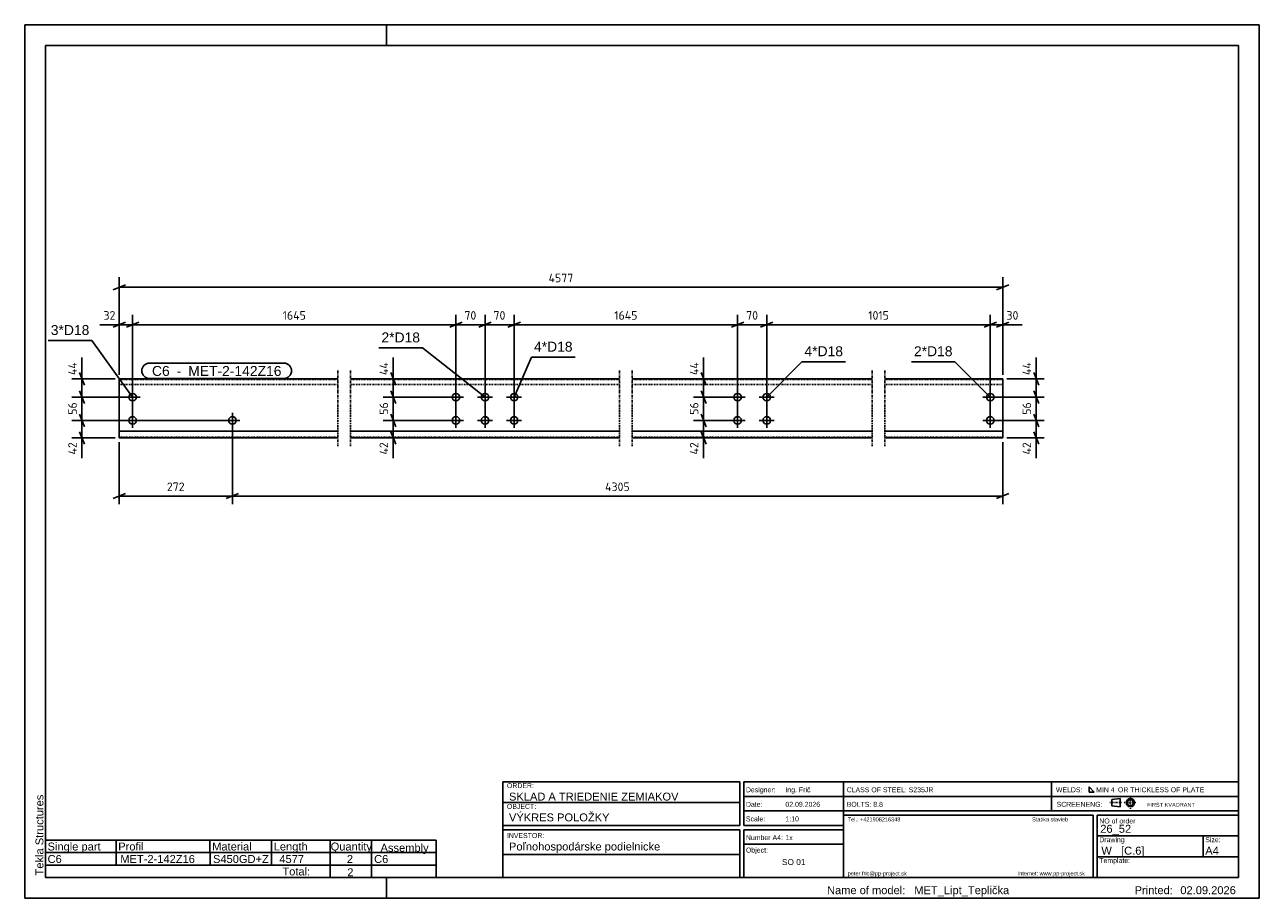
# Model space of a CAD drawing. Header units: millimetres. Extents: x -114 to 1371, y -589 to 461.
import ezdxf

# ---------------------------------------------------------------- set-up
doc = ezdxf.new("R2010")
doc.units = ezdxf.units.MM
doc.linetypes.add('DXK_LINE_DOT1', pattern=[1.8814, 0.9407, -0.9407])
doc.linetypes.add('DXK_LINE_DOT3', pattern=[5.9187, 2.979, -0.9799, 0.9799, -0.9799])
doc.styles.add('Arial', font='ARIAL.TTF', dxfattribs={"height": 0.2})
doc.styles.add('ISOCPEUR', font='ISOCPEUR.TTF', dxfattribs={"height": 0.2})

# ---------------------------------------------------------------- blocks, each defined once
blk = doc.blocks.new('Unknown-1812070-2013')
at = {"color": 7, "linetype": 'Continuous'}
for p, q in [((1371.2, 461.1), (-113.8, 461.1)), ((-113.8, 461.1), (-113.8, -588.9)), ((321.2, 436.1), (321.2, 461.1)), ((1371.2, -588.9), (1371.2, 461.1)), ((1346.2, 436.1), (-88.8, 436.1)), ((-88.8, 436.1), (-88.8, -563.9)), ((1346.2, -563.9), (1346.2, 436.1)), ((-88.8, -563.9), (1346.2, -563.9)), ((321.2, -588.9), (321.2, -563.9)), ((-113.8, -588.9), (1371.2, -588.9))]:
    blk.add_line(p, q, dxfattribs=at)
at = {"color": 174, "linetype": 'Continuous', "style": 'Arial'}
blk.add_text('Tekla Structures', height=9.551, rotation=90, dxfattribs=at).set_placement((-91.3, -561.4))
blk = doc.blocks.new('Bolt-1812070-1255 - 1217')
at = {"color": 136, "linetype": 'Continuous'}
for p, q in [((127, -14.5), (145, -14.5)), ((136, -5.5), (136, -23.5))]:
    blk.add_line(p, q, dxfattribs=at)
blk.add_circle((136, -14.5), 4.5, dxfattribs=at)
blk = doc.blocks.new('Part-1812070-1252 - 1217')
at = {"color": 7, "linetype": 'DXK_LINE_DOT3'}
for p, q in [((262.9, 45.5), (262.9, -45.5)), ((277.9, 45.5), (277.9, -45.5)), ((601.8, 45.5), (601.8, -45.5)), ((616.8, 45.5), (616.8, -45.5)), ((905.6, 45.5), (905.6, -45.5)), ((920.6, 45.5), (920.6, -45.5))]:
    blk.add_line(p, q, dxfattribs=at)
at = {"color": 3, "linetype": 'Continuous'}
for p, q in [((262.9, 35.5), (0, 35.5)), ((0, 35.5), (0, -35.5)), ((601.8, 35.5), (277.9, 35.5)), ((905.6, 35.5), (616.8, 35.5)), ((1062.6, 35.5), (920.6, 35.5)), ((1062.6, -35.5), (1062.6, 35.5)), ((262.9, -27.5), (0, -27.5)), ((601.8, -27.5), (277.9, -27.5)), ((905.6, -27.5), (616.8, -27.5)), ((1062.6, -27.5), (920.6, -27.5)), ((262.9, -35.5), (0, -35.5)), ((601.8, -35.5), (277.9, -35.5)), ((905.6, -35.5), (616.8, -35.5)), ((1062.6, -35.5), (920.6, -35.5))]:
    blk.add_line(p, q, dxfattribs=at)
at = {"color": 1, "linetype": 'DXK_LINE_DOT1'}
for p, q in [((262.9, 34.7), (0, 34.7)), ((601.8, 34.7), (277.9, 34.7)), ((905.6, 34.7), (616.8, 34.7)), ((1062.6, 34.7), (920.6, 34.7)), ((262.9, 28.5), (0, 28.5)), ((601.8, 28.5), (277.9, 28.5)), ((905.6, 28.5), (616.8, 28.5)), ((1062.6, 28.5), (920.6, 28.5)), ((262.9, -34.7), (0, -34.7)), ((601.8, -34.7), (277.9, -34.7)), ((905.6, -34.7), (616.8, -34.7)), ((1062.6, -34.7), (920.6, -34.7))]:
    blk.add_line(p, q, dxfattribs=at)
blk = doc.blocks.new('Bolt-1812070-1253 - 1217')
at = {"color": 136, "linetype": 'Continuous'}
for p, q in [((7, -14.5), (25, -14.5)), ((16, -5.5), (16, -23.5))]:
    blk.add_line(p, q, dxfattribs=at)
blk.add_circle((16, -14.5), 4.5, dxfattribs=at)
blk = doc.blocks.new('Bolt-1812070-1254 - 1217')
at = {"color": 136, "linetype": 'Continuous'}
for p, q in [((16, 22.5), (16, 4.5)), ((7, 13.5), (25, 13.5))]:
    blk.add_line(p, q, dxfattribs=at)
blk.add_circle((16, 13.5), 4.5, dxfattribs=at)
blk = doc.blocks.new('Bolt-1812070-1256 - 1217')
at = {"color": 136, "linetype": 'Continuous'}
for p, q in [((734.7, -14.5), (752.7, -14.5)), ((743.7, -5.5), (743.7, -23.5))]:
    blk.add_line(p, q, dxfattribs=at)
blk.add_circle((743.7, -14.5), 4.5, dxfattribs=at)
blk = doc.blocks.new('Bolt-1812070-1257 - 1217')
at = {"color": 136, "linetype": 'Continuous'}
for p, q in [((743.7, 22.5), (743.7, 4.5)), ((734.7, 13.5), (752.7, 13.5))]:
    blk.add_line(p, q, dxfattribs=at)
blk.add_circle((743.7, 13.5), 4.5, dxfattribs=at)
blk = doc.blocks.new('Bolt-1812070-1258 - 1217')
at = {"color": 136, "linetype": 'Continuous'}
for p, q in [((769.7, -14.5), (787.7, -14.5)), ((778.7, -5.5), (778.7, -23.5))]:
    blk.add_line(p, q, dxfattribs=at)
blk.add_circle((778.7, -14.5), 4.5, dxfattribs=at)
blk = doc.blocks.new('Bolt-1812070-1259 - 1217')
at = {"color": 136, "linetype": 'Continuous'}
for p, q in [((778.7, 22.5), (778.7, 4.5)), ((769.7, 13.5), (787.7, 13.5))]:
    blk.add_line(p, q, dxfattribs=at)
blk.add_circle((778.7, 13.5), 4.5, dxfattribs=at)
blk = doc.blocks.new('Bolt-1812070-1260 - 1217')
at = {"color": 136, "linetype": 'Continuous'}
for p, q in [((439.9, 22.5), (439.9, 4.5)), ((448.9, 13.5), (430.9, 13.5))]:
    blk.add_line(p, q, dxfattribs=at)
blk.add_circle((439.9, 13.5), 4.5, dxfattribs=at)
blk = doc.blocks.new('Bolt-1812070-1261 - 1217')
at = {"color": 136, "linetype": 'Continuous'}
for p, q in [((448.9, -14.5), (430.9, -14.5)), ((439.9, -5.5), (439.9, -23.5))]:
    blk.add_line(p, q, dxfattribs=at)
blk.add_circle((439.9, -14.5), 4.5, dxfattribs=at)
blk = doc.blocks.new('Bolt-1812070-1262 - 1217')
at = {"color": 136, "linetype": 'Continuous'}
for p, q in [((1038.6, -14.5), (1056.6, -14.5)), ((1047.6, -5.5), (1047.6, -23.5))]:
    blk.add_line(p, q, dxfattribs=at)
blk.add_circle((1047.6, -14.5), 4.5, dxfattribs=at)
blk = doc.blocks.new('Bolt-1812070-1263 - 1217')
at = {"color": 136, "linetype": 'Continuous'}
for p, q in [((1047.6, 22.5), (1047.6, 4.5)), ((1038.6, 13.5), (1056.6, 13.5))]:
    blk.add_line(p, q, dxfattribs=at)
blk.add_circle((1047.6, 13.5), 4.5, dxfattribs=at)
blk = doc.blocks.new('Bolt-1812070-1264 - 1217')
at = {"color": 136, "linetype": 'Continuous'}
for p, q in [((404.9, 4.5), (404.9, 22.5)), ((395.9, 13.5), (413.9, 13.5))]:
    blk.add_line(p, q, dxfattribs=at)
blk.add_circle((404.9, 13.5), 4.5, dxfattribs=at)
blk = doc.blocks.new('Bolt-1812070-1265 - 1217')
at = {"color": 136, "linetype": 'Continuous'}
for p, q in [((413.9, -14.5), (395.9, -14.5)), ((404.9, -5.5), (404.9, -23.5))]:
    blk.add_line(p, q, dxfattribs=at)
blk.add_circle((404.9, -14.5), 4.5, dxfattribs=at)
blk = doc.blocks.new('Bolt-1812070-1266 - 1217')
at = {"color": 136, "linetype": 'Continuous'}
for p, q in [((474.9, 4.5), (474.9, 22.5)), ((465.9, 13.5), (483.9, 13.5))]:
    blk.add_line(p, q, dxfattribs=at)
blk.add_circle((474.9, 13.5), 4.5, dxfattribs=at)
blk = doc.blocks.new('Bolt-1812070-1267 - 1217')
at = {"color": 136, "linetype": 'Continuous'}
for p, q in [((483.9, -14.5), (465.9, -14.5)), ((474.9, -5.5), (474.9, -23.5))]:
    blk.add_line(p, q, dxfattribs=at)
blk.add_circle((474.9, -14.5), 4.5, dxfattribs=at)
blk = doc.blocks.new('StraightDimension-1812070-1279 - 1217')
at = {"color": 5, "linetype": 'Continuous'}
for p, q in [((404.9, -9.5), (404.9, 112.6)), ((439.9, -9.5), (439.9, 112.6)), ((397.4, 97.5), (412.4, 103.5)), ((404.9, 100.5), (439.9, 100.5)), ((447.4, 103.5), (432.4, 97.5))]:
    blk.add_line(p, q, dxfattribs=at)
at = {"color": 0}
blk.add_wipeout([(432, 104.2), (432, 121), (412.7, 121), (412.7, 104.2)], dxfattribs=at)
at = {"color": 5, "style": 'ISOCPEUR'}
blk.add_text('70', height=10.31, dxfattribs=at).set_placement((415.1, 106.6))
blk = doc.blocks.new('StraightDimension-1812070-1389 - 1217')
at = {"color": 5, "linetype": 'Continuous'}
for p, q in [((-48, 21), (-42, 6)), ((11, 13.5), (-57.1, 13.5)), ((-45, -14.5), (-45, 13.5)), ((131, -14.5), (-57.1, -14.5)), ((-42, -22), (-48, -7))]:
    blk.add_line(p, q, dxfattribs=at)
at = {"color": 0}
blk.add_wipeout([(-48.8, 9.1), (-65.6, 9.1), (-65.6, -10.1), (-48.8, -10.1)], dxfattribs=at)
at = {"color": 5, "style": 'ISOCPEUR'}
blk.add_text('56', height=10.31, rotation=90.0002, dxfattribs=at).set_placement((-51.1, -7.7))
blk = doc.blocks.new('StraightDimension-1812070-1388 - 1217')
at = {"color": 5, "linetype": 'Continuous'}
for p, q in [((-5, 35.5), (-57.1, 35.5)), ((-48, 43), (-42, 28)), ((-45, 13.5), (-45, 35.5)), ((-42, 6), (-48, 21)), ((11, 13.5), (-57.1, 13.5))]:
    blk.add_line(p, q, dxfattribs=at)
at = {"color": 0}
blk.add_wipeout([(-48.8, 58.9), (-65.6, 58.9), (-65.6, 37.6), (-48.8, 37.6)], dxfattribs=at)
at = {"color": 5, "linetype": 'Continuous'}
blk.add_line((-45, 35.5), (-45, 61), dxfattribs=at)
blk.add_line((-45, 35.5), (-45, 61), dxfattribs=at)
at = {"color": 5, "style": 'ISOCPEUR'}
blk.add_text('44', height=10.31, rotation=90.0002, dxfattribs=at).set_placement((-51.1, 40))
blk = doc.blocks.new('StraightDimension-1812070-1324 - 1217')
at = {"color": 5, "linetype": 'Continuous'}
for p, q in [((136, -19.5), (136, -115.1)), ((0, -40.5), (0, -115.1)), ((7.5, -102.5), (-7.5, -108.5)), ((128.5, -108.5), (143.5, -102.5)), ((0, -105.5), (136, -105.5))]:
    blk.add_line(p, q, dxfattribs=at)
at = {"color": 0}
blk.add_wipeout([(81.2, -101.8), (81.2, -85), (54.8, -85), (54.8, -101.8)], dxfattribs=at)
at = {"color": 5, "style": 'ISOCPEUR'}
blk.add_text('272', height=10.31, dxfattribs=at).set_placement((57.2, -99.4))
blk = doc.blocks.new('StraightDimension-1812070-1323 - 1217')
at = {"color": 5, "linetype": 'Continuous'}
for p, q in [((136, -19.5), (136, -115.1)), ((1062.6, -40.5), (1062.6, -115.1)), ((143.5, -102.5), (128.5, -108.5)), ((1055.1, -108.5), (1070.1, -102.5)), ((136, -105.5), (1062.6, -105.5))]:
    blk.add_line(p, q, dxfattribs=at)
at = {"color": 0}
blk.add_wipeout([(616.7, -101.8), (616.7, -85), (581.9, -85), (581.9, -101.8)], dxfattribs=at)
at = {"color": 5, "style": 'ISOCPEUR'}
blk.add_text('4305', height=10.31, dxfattribs=at).set_placement((584.3, -99.4))
blk = doc.blocks.new('StraightDimension-1812070-1376 - 1217')
at = {"color": 5, "linetype": 'Continuous'}
for p, q in [((1099.9, 21), (1105.9, 6)), ((1052.6, 13.5), (1112.5, 13.5)), ((1102.9, -14.5), (1102.9, 13.5)), ((1052.6, -14.5), (1112.5, -14.5)), ((1105.9, -22), (1099.9, -7))]:
    blk.add_line(p, q, dxfattribs=at)
at = {"color": 0}
blk.add_wipeout([(1099.1, 9.1), (1082.3, 9.1), (1082.3, -10.1), (1099.1, -10.1)], dxfattribs=at)
at = {"color": 5, "style": 'ISOCPEUR'}
blk.add_text('56', height=10.31, rotation=90.0002, dxfattribs=at).set_placement((1096.7, -7.7))
blk = doc.blocks.new('StraightDimension-1812070-1337 - 1217')
at = {"color": 5, "linetype": 'Continuous'}
for p, q in [((469.9, 35.5), (317.3, 35.5)), ((326.4, 43), (332.4, 28)), ((329.4, 13.5), (329.4, 35.5)), ((332.4, 6), (326.4, 21)), ((399.9, 13.5), (317.3, 13.5))]:
    blk.add_line(p, q, dxfattribs=at)
at = {"color": 0}
blk.add_wipeout([(325.7, 58.9), (308.9, 58.9), (308.9, 37.6), (325.7, 37.6)], dxfattribs=at)
at = {"color": 5, "linetype": 'Continuous'}
blk.add_line((329.4, 35.5), (329.4, 61), dxfattribs=at)
blk.add_line((329.4, 35.5), (329.4, 61), dxfattribs=at)
at = {"color": 5, "style": 'ISOCPEUR'}
blk.add_text('44', height=10.31, rotation=90.0002, dxfattribs=at).set_placement((323.3, 40))
blk = doc.blocks.new('StraightDimension-1812070-1332 - 1217')
at = {"color": 5, "linetype": 'Continuous'}
for p, q in [((7.5, 148.5), (-7.5, 142.5)), ((0, 40.5), (0, 157.6)), ((1055.1, 142.5), (1070.1, 148.5)), ((1062.6, 40.5), (1062.6, 157.6)), ((0, 145.5), (1062.6, 145.5))]:
    blk.add_line(p, q, dxfattribs=at)
at = {"color": 0}
blk.add_wipeout([(548.7, 149.2), (548.7, 166), (513.9, 166), (513.9, 149.2)], dxfattribs=at)
at = {"color": 5, "style": 'ISOCPEUR'}
blk.add_text('4577', height=10.31, dxfattribs=at).set_placement((516.3, 151.6))
blk = doc.blocks.new('StraightDimension-1812070-1390 - 1217')
at = {"color": 5, "linetype": 'Continuous'}
for p, q in [((131, -14.5), (-57.1, -14.5)), ((-48, -7), (-42, -22)), ((-45, -35.5), (-45, -14.5)), ((-42, -43), (-48, -28)), ((-5, -35.5), (-57.1, -35.5))]:
    blk.add_line(p, q, dxfattribs=at)
at = {"color": 0}
blk.add_wipeout([(-48.8, -37.6), (-65.6, -37.6), (-65.6, -57.9), (-48.8, -57.9)], dxfattribs=at)
at = {"color": 5, "linetype": 'Continuous'}
blk.add_line((-45, -35.5), (-45, -60), dxfattribs=at)
blk.add_line((-45, -35.5), (-45, -60), dxfattribs=at)
at = {"color": 5, "style": 'ISOCPEUR'}
blk.add_text('42', height=10.31, rotation=90.0002, dxfattribs=at).set_placement((-51.1, -55.5))
blk = doc.blocks.new('StraightDimension-1812070-1338 - 1217')
at = {"color": 5, "linetype": 'Continuous'}
for p, q in [((326.4, 21), (332.4, 6)), ((399.9, 13.5), (317.3, 13.5)), ((329.4, -14.5), (329.4, 13.5)), ((399.9, -14.5), (317.3, -14.5)), ((332.4, -22), (326.4, -7))]:
    blk.add_line(p, q, dxfattribs=at)
at = {"color": 0}
blk.add_wipeout([(325.7, 9.1), (308.9, 9.1), (308.9, -10.1), (325.7, -10.1)], dxfattribs=at)
at = {"color": 5, "style": 'ISOCPEUR'}
blk.add_text('56', height=10.31, rotation=90.0002, dxfattribs=at).set_placement((323.3, -7.7))
blk = doc.blocks.new('StraightDimension-1812070-1375 - 1217')
at = {"color": 5, "linetype": 'Continuous'}
for p, q in [((1067.6, 35.5), (1112.5, 35.5)), ((1099.9, 43), (1105.9, 28)), ((1102.9, 13.5), (1102.9, 35.5)), ((1105.9, 6), (1099.9, 21)), ((1052.6, 13.5), (1112.5, 13.5))]:
    blk.add_line(p, q, dxfattribs=at)
at = {"color": 0}
blk.add_wipeout([(1099.1, 58.9), (1082.3, 58.9), (1082.3, 37.6), (1099.1, 37.6)], dxfattribs=at)
at = {"color": 5, "linetype": 'Continuous'}
blk.add_line((1102.9, 35.5), (1102.9, 61), dxfattribs=at)
blk.add_line((1102.9, 35.5), (1102.9, 61), dxfattribs=at)
at = {"color": 5, "style": 'ISOCPEUR'}
blk.add_text('44', height=10.31, rotation=90.0002, dxfattribs=at).set_placement((1096.7, 40))
blk = doc.blocks.new('StraightDimension-1812070-1281 - 1217')
at = {"color": 5, "linetype": 'Continuous'}
for p, q in [((0, 40.5), (0, 112.6)), ((16, -9.5), (16, 112.6)), ((-7.5, 97.5), (7.5, 103.5)), ((0, 100.5), (16, 100.5)), ((23.5, 103.5), (8.5, 97.5))]:
    blk.add_line(p, q, dxfattribs=at)
at = {"color": 0}
blk.add_wipeout([(-2.1, 104.2), (-2.1, 121), (-21.4, 121), (-21.4, 104.2)], dxfattribs=at)
at = {"color": 5, "linetype": 'Continuous'}
blk.add_line((0, 100.5), (-23.5, 100.5), dxfattribs=at)
blk.add_line((0, 100.5), (-23.5, 100.5), dxfattribs=at)
at = {"color": 5, "style": 'ISOCPEUR'}
blk.add_text('32', height=10.31, dxfattribs=at).set_placement((-19, 106.6))
blk = doc.blocks.new('StraightDimension-1812070-1274 - 1217')
at = {"color": 5, "linetype": 'Continuous'}
for p, q in [((1047.6, -9.5), (1047.6, 112.6)), ((1062.6, 40.5), (1062.6, 112.6)), ((1040.1, 97.5), (1055.1, 103.5)), ((1047.6, 100.5), (1062.6, 100.5)), ((1070.1, 103.5), (1055.1, 97.5))]:
    blk.add_line(p, q, dxfattribs=at)
at = {"color": 0}
blk.add_wipeout([(1083.9, 104.2), (1083.9, 121), (1064.7, 121), (1064.7, 104.2)], dxfattribs=at)
at = {"color": 5, "linetype": 'Continuous'}
blk.add_line((1062.6, 100.5), (1086, 100.5), dxfattribs=at)
blk.add_line((1062.6, 100.5), (1086, 100.5), dxfattribs=at)
at = {"color": 5, "style": 'ISOCPEUR'}
blk.add_text('30', height=10.31, dxfattribs=at).set_placement((1067.1, 106.6))
blk = doc.blocks.new('StraightDimension-1812070-1275 - 1217')
at = {"color": 5, "linetype": 'Continuous'}
for p, q in [((778.7, -9.5), (778.7, 112.6)), ((1047.6, -9.5), (1047.6, 112.6)), ((786.2, 103.5), (771.2, 97.5)), ((778.7, 100.5), (1047.6, 100.5)), ((1040.1, 97.5), (1055.1, 103.5))]:
    blk.add_line(p, q, dxfattribs=at)
at = {"color": 0}
blk.add_wipeout([(927.9, 104.2), (927.9, 121), (898.4, 121), (898.4, 104.2)], dxfattribs=at)
at = {"color": 5, "style": 'ISOCPEUR'}
blk.add_text('1015', height=10.31, dxfattribs=at).set_placement((900.8, 106.6))
blk = doc.blocks.new('StraightDimension-1812070-1339 - 1217')
at = {"color": 5, "linetype": 'Continuous'}
for p, q in [((399.9, -14.5), (317.3, -14.5)), ((326.4, -7), (332.4, -22)), ((329.4, -35.5), (329.4, -14.5)), ((332.4, -43), (326.4, -28)), ((469.9, -35.5), (317.3, -35.5))]:
    blk.add_line(p, q, dxfattribs=at)
at = {"color": 0}
blk.add_wipeout([(325.7, -37.6), (308.9, -37.6), (308.9, -57.9), (325.7, -57.9)], dxfattribs=at)
at = {"color": 5, "linetype": 'Continuous'}
blk.add_line((329.4, -35.5), (329.4, -60), dxfattribs=at)
blk.add_line((329.4, -35.5), (329.4, -60), dxfattribs=at)
at = {"color": 5, "style": 'ISOCPEUR'}
blk.add_text('42', height=10.31, rotation=90.0002, dxfattribs=at).set_placement((323.3, -55.5))
blk = doc.blocks.new('StraightDimension-1812070-1276 - 1217')
at = {"color": 5, "linetype": 'Continuous'}
for p, q in [((743.7, -9.5), (743.7, 112.6)), ((778.7, -9.5), (778.7, 112.6)), ((736.2, 97.5), (751.2, 103.5)), ((743.7, 100.5), (778.7, 100.5)), ((786.2, 103.5), (771.2, 97.5))]:
    blk.add_line(p, q, dxfattribs=at)
at = {"color": 0}
blk.add_wipeout([(770.8, 104.2), (770.8, 121), (751.6, 121), (751.6, 104.2)], dxfattribs=at)
at = {"color": 5, "style": 'ISOCPEUR'}
blk.add_text('70', height=10.31, dxfattribs=at).set_placement((754, 106.6))
blk = doc.blocks.new('StraightDimension-1812070-1277 - 1217')
at = {"color": 5, "linetype": 'Continuous'}
for p, q in [((474.9, -9.5), (474.9, 112.6)), ((743.7, -9.5), (743.7, 112.6)), ((482.4, 103.5), (467.4, 97.5)), ((474.9, 100.5), (743.7, 100.5)), ((736.2, 97.5), (751.2, 103.5))]:
    blk.add_line(p, q, dxfattribs=at)
at = {"color": 0}
blk.add_wipeout([(625.6, 104.2), (625.6, 121), (592.9, 121), (592.9, 104.2)], dxfattribs=at)
at = {"color": 5, "style": 'ISOCPEUR'}
blk.add_text('1645', height=10.31, dxfattribs=at).set_placement((595.3, 106.6))
blk = doc.blocks.new('StraightDimension-1812070-1278 - 1217')
at = {"color": 5, "linetype": 'Continuous'}
for p, q in [((439.9, -9.5), (439.9, 112.6)), ((474.9, -9.5), (474.9, 112.6)), ((432.4, 97.5), (447.4, 103.5)), ((439.9, 100.5), (474.9, 100.5)), ((482.4, 103.5), (467.4, 97.5))]:
    blk.add_line(p, q, dxfattribs=at)
at = {"color": 0}
blk.add_wipeout([(467, 104.2), (467, 121), (447.7, 121), (447.7, 104.2)], dxfattribs=at)
at = {"color": 5, "style": 'ISOCPEUR'}
blk.add_text('70', height=10.31, dxfattribs=at).set_placement((450.1, 106.6))
blk = doc.blocks.new('StraightDimension-1812070-1280 - 1217')
at = {"color": 5, "linetype": 'Continuous'}
for p, q in [((16, -9.5), (16, 112.6)), ((404.9, -9.5), (404.9, 112.6)), ((23.5, 103.5), (8.5, 97.5)), ((16, 100.5), (404.9, 100.5)), ((397.4, 97.5), (412.4, 103.5))]:
    blk.add_line(p, q, dxfattribs=at)
at = {"color": 0}
blk.add_wipeout([(226.8, 104.2), (226.8, 121), (194.1, 121), (194.1, 104.2)], dxfattribs=at)
at = {"color": 5, "style": 'ISOCPEUR'}
blk.add_text('1645', height=10.31, dxfattribs=at).set_placement((196.5, 106.6))
blk = doc.blocks.new('StraightDimension-1812070-1358 - 1217')
at = {"color": 5, "linetype": 'Continuous'}
for p, q in [((773.7, 35.5), (690.6, 35.5)), ((699.7, 43), (705.7, 28)), ((702.7, 13.5), (702.7, 35.5)), ((705.7, 6), (699.7, 21)), ((738.7, 13.5), (690.6, 13.5))]:
    blk.add_line(p, q, dxfattribs=at)
at = {"color": 0}
blk.add_wipeout([(699, 58.9), (682.2, 58.9), (682.2, 37.6), (699, 37.6)], dxfattribs=at)
at = {"color": 5, "linetype": 'Continuous'}
blk.add_line((702.7, 35.5), (702.7, 61), dxfattribs=at)
blk.add_line((702.7, 35.5), (702.7, 61), dxfattribs=at)
at = {"color": 5, "style": 'ISOCPEUR'}
blk.add_text('44', height=10.31, rotation=90.0002, dxfattribs=at).set_placement((696.6, 40))
blk = doc.blocks.new('StraightDimension-1812070-1359 - 1217')
at = {"color": 5, "linetype": 'Continuous'}
for p, q in [((699.7, 21), (705.7, 6)), ((738.7, 13.5), (690.6, 13.5)), ((702.7, -14.5), (702.7, 13.5)), ((738.7, -14.5), (690.6, -14.5)), ((705.7, -22), (699.7, -7))]:
    blk.add_line(p, q, dxfattribs=at)
at = {"color": 0}
blk.add_wipeout([(699, 9.1), (682.2, 9.1), (682.2, -10.1), (699, -10.1)], dxfattribs=at)
at = {"color": 5, "style": 'ISOCPEUR'}
blk.add_text('56', height=10.31, rotation=90.0002, dxfattribs=at).set_placement((696.6, -7.7))
blk = doc.blocks.new('StraightDimension-1812070-1360 - 1217')
at = {"color": 5, "linetype": 'Continuous'}
for p, q in [((738.7, -14.5), (690.6, -14.5)), ((699.7, -7), (705.7, -22)), ((702.7, -35.5), (702.7, -14.5)), ((705.7, -43), (699.7, -28)), ((773.7, -35.5), (690.6, -35.5))]:
    blk.add_line(p, q, dxfattribs=at)
at = {"color": 0}
blk.add_wipeout([(699, -37.6), (682.2, -37.6), (682.2, -57.9), (699, -57.9)], dxfattribs=at)
at = {"color": 5, "linetype": 'Continuous'}
blk.add_line((702.7, -35.5), (702.7, -60), dxfattribs=at)
blk.add_line((702.7, -35.5), (702.7, -60), dxfattribs=at)
at = {"color": 5, "style": 'ISOCPEUR'}
blk.add_text('42', height=10.31, rotation=90.0002, dxfattribs=at).set_placement((696.6, -55.5))
blk = doc.blocks.new('StraightDimension-1812070-1377 - 1217')
at = {"color": 5, "linetype": 'Continuous'}
for p, q in [((1052.6, -14.5), (1112.5, -14.5)), ((1099.9, -7), (1105.9, -22)), ((1102.9, -35.5), (1102.9, -14.5)), ((1105.9, -43), (1099.9, -28)), ((1067.6, -35.5), (1112.5, -35.5))]:
    blk.add_line(p, q, dxfattribs=at)
at = {"color": 0}
blk.add_wipeout([(1099.1, -37.6), (1082.3, -37.6), (1082.3, -57.9), (1099.1, -57.9)], dxfattribs=at)
at = {"color": 5, "linetype": 'Continuous'}
blk.add_line((1102.9, -35.5), (1102.9, -60), dxfattribs=at)
blk.add_line((1102.9, -35.5), (1102.9, -60), dxfattribs=at)
at = {"color": 5, "style": 'ISOCPEUR'}
blk.add_text('42', height=10.31, rotation=90.0002, dxfattribs=at).set_placement((1096.7, -55.5))
blk = doc.blocks.new('Unknown-1812070-2088')
at = {"color": 174, "linetype": 'Continuous'}
for p, q in [((1121.2, -448.9), (1121.2, -483.9)), ((1166.5, -455), (1166.5, -461.3)), ((1172.7, -461.3), (1166.5, -455)), ((1166.5, -461.3), (1172.7, -461.3))]:
    blk.add_line(p, q, dxfattribs=at)
at = {"color": 7, "linetype": 'DXK_LINE_DOT1'}
for p, q in [((1191.2, -473.9), (1206.2, -473.9)), ((1208.7, -473.9), (1223.7, -473.9)), ((1216.2, -481.4), (1216.2, -466.4))]:
    blk.add_line(p, q, dxfattribs=at)
at = {"color": 7, "linetype": 'Continuous'}
for p, q in [((1193.8, -470.1), (1203.7, -468.9)), ((1193.8, -477.6), (1193.8, -470.1)), ((1203.7, -468.9), (1203.7, -478.9)), ((1193.8, -477.6), (1203.7, -478.9))]:
    blk.add_line(p, q, dxfattribs=at)
for radius in [5, 3.75]:
    blk.add_circle((1216.2, -473.9), radius, dxfattribs=at)
at = {"color": 174, "style": 'Arial'}
for s, height, p in [('CLASS OF STEEL: S235JR', 5.969, (874.9, -461.4)), ('WELDS:', 5.97, (1126.5, -461.4)), ('MIN 4', 5.97, (1174.9, -461.4)), ('OR THICKLESS OF PLATE', 5.969, (1201.2, -461.4)), ('BOLTS: 8.8 ', 5.969, (874.9, -478.9)), ('SCREENENG:', 5.97, (1127.4, -478.9))]:
    blk.add_text(s, height=height, dxfattribs=at).set_placement(p)
at = {"color": 174, "linetype": 'Continuous', "style": 'Arial'}
blk.add_text('FIRST KVADRANT', height=4.775, dxfattribs=at).set_placement((1236.2, -478.9))
blk = doc.blocks.new('Unknown-1812070-2087')
at = {"color": 174, "linetype": 'Continuous'}
for p, q in [((871.2, -563.9), (871.2, -448.9)), ((871.2, -448.9), (1346.2, -448.9)), ((1346.2, -563.9), (1346.2, -448.9)), ((871.2, -466.4), (1346.2, -466.4)), ((871.2, -483.9), (1346.2, -483.9)), ((871.2, -488.9), (1171.2, -488.9)), ((1171.2, -488.9), (1171.2, -563.9)), ((1176.2, -488.9), (1176.2, -563.9)), ((1176.2, -488.9), (1346.2, -488.9)), ((1176.2, -513.9), (1346.2, -513.9)), ((1176.2, -538.9), (1346.2, -538.9)), ((871.2, -563.9), (1346.2, -563.9))]:
    blk.add_line(p, q, dxfattribs=at)
at = {"color": 174, "linetype": 'Continuous', "style": 'Arial'}
for s, height, p in [('NO of order', 5.969, (1178.7, -498.9)), ('Template:', 5.97, (1178.7, -546.4))]:
    blk.add_text(s, height=height, dxfattribs=at).set_placement(p)
at = {"color": 1, "style": 'Arial'}
blk.add_text('26_52', height=9.55, dxfattribs=at).set_placement((1179.9, -510.1))
at = {"color": 174, "style": 'Arial'}
blk.add_text('Drawing', height=5.97, dxfattribs=at).set_placement((1178.7, -521.4))
at = {"color": 1, "linetype": 'Continuous', "style": 'Arial'}
blk.add_text('W   [C.6]', height=9.55, dxfattribs=at).set_placement((1181.2, -536.4))
blk = doc.blocks.new('Unknown-1812070-2089')
at = {"color": 174, "linetype": 'Continuous'}
for p, q in [((461.2, -448.9), (746.2, -448.9)), ((461.2, -448.9), (461.2, -563.9)), ((746.2, -501.4), (746.2, -448.9)), ((751.2, -448.9), (871.2, -448.9)), ((751.2, -448.9), (751.2, -501.4)), ((871.2, -448.9), (871.2, -563.9)), ((461.2, -473.9), (746.2, -473.9)), ((751.2, -466.4), (871.2, -466.4)), ((751.2, -483.9), (871.2, -483.9)), ((461.2, -501.4), (746.2, -501.4)), ((751.2, -501.4), (871.2, -501.4)), ((461.2, -506.4), (746.2, -506.4)), ((746.2, -506.4), (746.2, -563.9)), ((751.2, -506.4), (871.2, -506.4)), ((751.2, -563.9), (751.2, -506.4)), ((751.2, -523.9), (871.2, -523.9)), ((461.2, -536.4), (746.2, -536.4)), ((461.2, -563.9), (746.2, -563.9)), ((751.2, -563.9), (871.2, -563.9))]:
    blk.add_line(p, q, dxfattribs=at)
at = {"color": 174, "style": 'Arial'}
for s, p in [('ORDER:', (466.2, -456.4)), ('Designer:', (753.7, -461.4)), ('Date:', (753.7, -478.9)), ('OBJECT:', (466.2, -481.4)), ('Scale:', (753.7, -496.4)), ('INVESTOR:', (466.2, -516.4))]:
    blk.add_text(s, height=5.97, dxfattribs=at).set_placement(p)
at = {"color": 1, "style": 'Arial'}
for s, height, p in [('Ing. Frič', 5.97, (801.2, -461.4)), ('SKLAD A TRIEDENIE ZEMIAKOV', 9.551, (468.7, -471.4)), ('VÝKRES POLOŽKY', 9.551, (468.7, -496.4)), ('Poľnohospodárske podielnicke', 9.551, (468.7, -531.4))]:
    blk.add_text(s, height=height, dxfattribs=at).set_placement(p)
at = {"color": 1, "linetype": 'Continuous', "style": 'Arial'}
for s, height, p in [('02.09.2026', 5.97, (801.2, -478.9)), ('1:10', 5.97, (801.2, -496.4)), ('1x', 5.97, (801.2, -518.9)), ('SO 01', 7.16, (797, -548.9))]:
    blk.add_text(s, height=height, dxfattribs=at).set_placement(p)
at = {"color": 174, "linetype": 'Continuous', "style": 'Arial'}
for s, p in [('Number A4:', (753.7, -518.9)), ('Object:', (753.7, -533.9))]:
    blk.add_text(s, height=5.97, dxfattribs=at).set_placement(p)
blk = doc.blocks.new('Unknown-1812070-2090')
at = {"color": 174, "style": 'Arial'}
for s, height, p in [('Name of model:', 9.551, (851.2, -583.9)), ('Printed:', 9.55, (1221.2, -583.9))]:
    blk.add_text(s, height=height, dxfattribs=at).set_placement(p)
at = {"color": 1, "style": 'Arial'}
for s, height, p in [('MET_Lipt_Teplička', 9.551, (956.2, -583.9)), ('02.09.2026', 9.55, (1276.2, -583.9))]:
    blk.add_text(s, height=height, dxfattribs=at).set_placement(p)
blk = doc.blocks.new('Unknown-1812070-2091')
at = {"color": 174, "style": 'Arial'}
for s, p in [('Tel.: +421908216348', (876.2, -496.4)), ('Statika stavieb', (1097.9, -496.4)), ('peter.fric@pp-project.sk', (876.2, -561.4)), ('Internet: www.pp-project.sk', (1080.6, -561.4))]:
    blk.add_text(s, height=4.775, dxfattribs=at).set_placement(p)
blk = doc.blocks.new('Unknown-1812070-2093')
at = {"color": 174, "linetype": 'Continuous'}
blk.add_line((1303.7, -513.9), (1303.7, -538.9), dxfattribs=at)
at = {"color": 174, "style": 'Arial'}
blk.add_text('Size:', height=5.97, dxfattribs=at).set_placement((1306.2, -521.4))
at = {"color": 1, "style": 'Arial'}
blk.add_text('A4', height=9.55, dxfattribs=at).set_placement((1306.2, -536.4))
blk = doc.blocks.new('Unknown-1812070-2094')
at = {"color": 2, "linetype": 'Continuous'}
for p, q in [((-88.8, -518.9), (-88.8, -533.9)), ((-88.8, -548.9), (-88.8, -563.9))]:
    blk.add_line(p, q, dxfattribs=at)
at = {"color": 174, "linetype": 'Continuous'}
for p, q in [((-88.8, -518.9), (381.2, -518.9)), ((-3.8, -518.9), (-3.8, -533.9)), ((108.7, -518.9), (108.7, -533.9)), ((183.2, -518.9), (183.2, -533.9)), ((253.7, -518.9), (253.7, -533.9)), ((303.2, -518.9), (303.2, -533.9)), ((381.2, -518.9), (381.2, -533.9)), ((-88.8, -533.9), (381.2, -533.9)), ((-88.8, -533.9), (-88.8, -548.9)), ((-3.8, -533.9), (-3.8, -548.9)), ((109.2, -533.9), (109.2, -548.9)), ((183.2, -533.9), (183.2, -548.9)), ((253.7, -533.9), (253.7, -548.9)), ((303.2, -533.9), (303.2, -548.9)), ((381.2, -533.9), (381.2, -548.9)), ((-88.8, -548.9), (381.2, -548.9)), ((253.7, -548.9), (253.7, -563.9)), ((303.2, -548.9), (303.2, -563.9)), ((381.2, -548.9), (381.2, -563.9)), ((-88.8, -563.9), (381.2, -563.9))]:
    blk.add_line(p, q, dxfattribs=at)
at = {"color": 7, "linetype": 'Continuous'}
blk.add_line((93.7, -518.9), (93.7, -518.9), dxfattribs=at)
at = {"color": 174, "linetype": 'Continuous', "style": 'Arial'}
for s, height, p in [('Single part', 9.551, (-86.3, -531.4)), ('Profil', 9.55, (-1.3, -531.4)), ('Material', 9.55, (111.7, -531.4)), ('Length', 9.55, (185.7, -531.4)), ('Quantity', 9.55, (254.2, -531.4)), ('Assembly', 9.55, (314.2, -532.9)), ('Total:', 9.55, (196.2, -561.4))]:
    blk.add_text(s, height=height, dxfattribs=at).set_placement(p)
at = {"color": 1, "linetype": 'Continuous', "style": 'Arial'}
for s, height, p in [('C6', 9.55, (-86.3, -546.4)), ('MET-2-142Z16', 9.551, (1.2, -546.4)), ('S450GD+Z', 9.55, (112.7, -546.4)), ('4577', 9.55, (192.5, -546.4)), ('2', 9.55, (273.7, -546.4)), ('C6', 9.55, (306.5, -546.4)), ('2', 9.55, (274.2, -562.4))]:
    blk.add_text(s, height=height, dxfattribs=at).set_placement(p)
blk = doc.blocks.new('MarkSet-1812070-1432 - 1217')
at = {"color": 0}
blk.add_wipeout([(1002.1, 62.7), (1002.1, 75.2), (955.8, 75.2), (955.8, 62.7)], dxfattribs=at)
blk.add_wipeout([(1002.1, 62.7), (1002.1, 75.2), (955.8, 75.2), (955.8, 62.7)], dxfattribs=at)
at = {"color": 136, "linetype": 'Continuous'}
for p in [(952.8, 55.9), (1047.6, 13.5)]:
    blk.add_line(p, (1005.1, 55.9), dxfattribs=at)
at = {"color": 1, "style": 'Arial'}
blk.add_text('2*D18', height=11.94, dxfattribs=at).set_placement((955.8, 62.7))
blk = doc.blocks.new('Mark-1812070-1402 - 1217')
at = {"color": 0}
blk.add_wipeout([(60.6, 39), (60.6, 51.5), (39.3, 51.5), (39.3, 39)], dxfattribs=at)
blk.add_wipeout([(60.6, 39), (60.6, 51.5), (39.3, 51.5), (39.3, 39)], dxfattribs=at)
at = {"color": 136, "linetype": 'Continuous'}
blk.add_arc((36.3, 45.2), 9.25, 90, 270, dxfattribs=at)
at = {"color": 0}
blk.add_wipeout([(79.1, 39), (79.1, 51.5), (64.3, 51.5), (64.3, 39)], dxfattribs=at)
blk.add_wipeout([(79.1, 39), (79.1, 51.5), (64.3, 51.5), (64.3, 39)], dxfattribs=at)
at = {"color": 1, "style": 'Arial'}
blk.add_text('C6', height=11.94, dxfattribs=at).set_placement((39.3, 39))
at = {"color": 2, "style": 'Arial'}
blk.add_text(' - ', height=11.94, dxfattribs=at).set_placement((64.3, 39))
at = {"color": 0}
blk.add_wipeout([(194.9, 39), (194.9, 51.5), (82.9, 51.5), (82.9, 39)], dxfattribs=at)
blk.add_wipeout([(194.9, 39), (194.9, 51.5), (82.9, 51.5), (82.9, 39)], dxfattribs=at)
at = {"color": 136, "linetype": 'Continuous'}
for p, q in [((36.3, 54.5), (197.9, 54.5)), ((36.3, 36), (197.9, 36))]:
    blk.add_line(p, q, dxfattribs=at)
blk.add_arc((197.9, 45.2), 9.25, 270, 90, dxfattribs=at)
at = {"color": 2, "style": 'Arial'}
blk.add_text('MET-2-142Z16', height=11.938, dxfattribs=at).set_placement((82.9, 39))
blk = doc.blocks.new('MarkSet-1812070-1412 - 1217')
at = {"color": 0}
blk.add_wipeout([(-36.1, 88.2), (-36.1, 100.7), (-82.4, 100.7), (-82.4, 88.2)], dxfattribs=at)
blk.add_wipeout([(-36.1, 88.2), (-36.1, 100.7), (-82.4, 100.7), (-82.4, 88.2)], dxfattribs=at)
at = {"color": 136, "linetype": 'Continuous'}
for p in [(-85.4, 81.5), (16, 13.5)]:
    blk.add_line(p, (-33.1, 81.5), dxfattribs=at)
at = {"color": 1, "style": 'Arial'}
blk.add_text('3*D18', height=11.94, dxfattribs=at).set_placement((-82.4, 88.2))
blk = doc.blocks.new('MarkSet-1812070-1420 - 1217')
at = {"color": 0}
blk.add_wipeout([(870.5, 62.7), (870.5, 75.2), (824.1, 75.2), (824.1, 62.7)], dxfattribs=at)
blk.add_wipeout([(870.5, 62.7), (870.5, 75.2), (824.1, 75.2), (824.1, 62.7)], dxfattribs=at)
at = {"color": 136, "linetype": 'Continuous'}
for p, q in [((778.7, 13.5), (821.1, 55.9)), ((821.1, 55.9), (873.5, 55.9))]:
    blk.add_line(p, q, dxfattribs=at)
at = {"color": 1, "style": 'Arial'}
blk.add_text('4*D18', height=11.94, dxfattribs=at).set_placement((824.1, 62.7))
blk = doc.blocks.new('MarkSet-1812070-1427 - 1217')
at = {"color": 0}
blk.add_wipeout([(361.6, 79.3), (361.6, 91.8), (315.3, 91.8), (315.3, 79.3)], dxfattribs=at)
blk.add_wipeout([(361.6, 79.3), (361.6, 91.8), (315.3, 91.8), (315.3, 79.3)], dxfattribs=at)
at = {"color": 136, "linetype": 'Continuous'}
for p in [(312.3, 72.6), (439.9, 13.5)]:
    blk.add_line(p, (364.6, 72.6), dxfattribs=at)
at = {"color": 1, "style": 'Arial'}
blk.add_text('2*D18', height=11.94, dxfattribs=at).set_placement((315.3, 79.3))
blk = doc.blocks.new('MarkSet-1812070-1439 - 1217')
at = {"color": 0}
blk.add_wipeout([(545.2, 68.2), (545.2, 80.7), (498.8, 80.7), (498.8, 68.2)], dxfattribs=at)
blk.add_wipeout([(545.2, 68.2), (545.2, 80.7), (498.8, 80.7), (498.8, 68.2)], dxfattribs=at)
at = {"color": 136, "linetype": 'Continuous'}
for p, q in [((474.9, 13.5), (495.8, 61.5)), ((495.8, 61.5), (548.2, 61.5))]:
    blk.add_line(p, q, dxfattribs=at)
at = {"color": 1, "style": 'Arial'}
blk.add_text('4*D18', height=11.94, dxfattribs=at).set_placement((498.8, 68.2))

msp = doc.modelspace()

# ---------------------------------------------------------------- block references
for name in ['Unknown-1812070-2013', 'Part-1812070-1252 - 1217', 'Bolt-1812070-1254 - 1217', 'Bolt-1812070-1264 - 1217', 'Bolt-1812070-1260 - 1217', 'Bolt-1812070-1266 - 1217', 'Bolt-1812070-1257 - 1217', 'Bolt-1812070-1259 - 1217', 'Bolt-1812070-1263 - 1217', 'Bolt-1812070-1253 - 1217', 'Bolt-1812070-1255 - 1217', 'Bolt-1812070-1265 - 1217', 'Bolt-1812070-1261 - 1217', 'Bolt-1812070-1267 - 1217', 'Bolt-1812070-1256 - 1217', 'Bolt-1812070-1258 - 1217', 'Bolt-1812070-1262 - 1217', 'Unknown-1812070-2089', 'Unknown-1812070-2087', 'Unknown-1812070-2088', 'Unknown-1812070-2091', 'Unknown-1812070-2094', 'Unknown-1812070-2093', 'Unknown-1812070-2090']:
    msp.add_blockref(name, (0, 0))

# ---------------------------------------------------------------- next in the draw order: block references
for name in ['StraightDimension-1812070-1279 - 1217', 'StraightDimension-1812070-1389 - 1217']:
    msp.add_blockref(name, (0, 0))

# ---------------------------------------------------------------- next in the draw order: block references
for name in ['StraightDimension-1812070-1388 - 1217', 'StraightDimension-1812070-1337 - 1217', 'StraightDimension-1812070-1324 - 1217']:
    msp.add_blockref(name, (0, 0))

# ---------------------------------------------------------------- next in the draw order: block references
for name in ['StraightDimension-1812070-1332 - 1217', 'StraightDimension-1812070-1323 - 1217']:
    msp.add_blockref(name, (0, 0))

# ---------------------------------------------------------------- next in the draw order: block references
for name in ['StraightDimension-1812070-1338 - 1217', 'StraightDimension-1812070-1376 - 1217', 'StraightDimension-1812070-1390 - 1217']:
    msp.add_blockref(name, (0, 0))

# ---------------------------------------------------------------- next in the draw order: block references
for name in ['StraightDimension-1812070-1281 - 1217', 'StraightDimension-1812070-1375 - 1217', 'StraightDimension-1812070-1339 - 1217']:
    msp.add_blockref(name, (0, 0))

# ---------------------------------------------------------------- next in the draw order: block references
for name in ['StraightDimension-1812070-1280 - 1217', 'StraightDimension-1812070-1274 - 1217']:
    msp.add_blockref(name, (0, 0))

# ---------------------------------------------------------------- next in the draw order: block references
for name in ['StraightDimension-1812070-1275 - 1217', 'MarkSet-1812070-1412 - 1217', 'Mark-1812070-1402 - 1217']:
    msp.add_blockref(name, (0, 0))

# ---------------------------------------------------------------- next in the draw order: block references
for name in ['StraightDimension-1812070-1276 - 1217', 'MarkSet-1812070-1432 - 1217', 'StraightDimension-1812070-1377 - 1217']:
    msp.add_blockref(name, (0, 0))

# ---------------------------------------------------------------- next in the draw order: block references
msp.add_blockref('StraightDimension-1812070-1277 - 1217', (0, 0))

# ---------------------------------------------------------------- next in the draw order: block references
for name in ['StraightDimension-1812070-1278 - 1217', 'StraightDimension-1812070-1358 - 1217']:
    msp.add_blockref(name, (0, 0))

# ---------------------------------------------------------------- next in the draw order: block references
for name in ['MarkSet-1812070-1427 - 1217', 'MarkSet-1812070-1439 - 1217', 'MarkSet-1812070-1420 - 1217', 'StraightDimension-1812070-1359 - 1217']:
    msp.add_blockref(name, (0, 0))

# ---------------------------------------------------------------- next in the draw order: block references
msp.add_blockref('StraightDimension-1812070-1360 - 1217', (0, 0))

doc.saveas('drawing.dxf')
